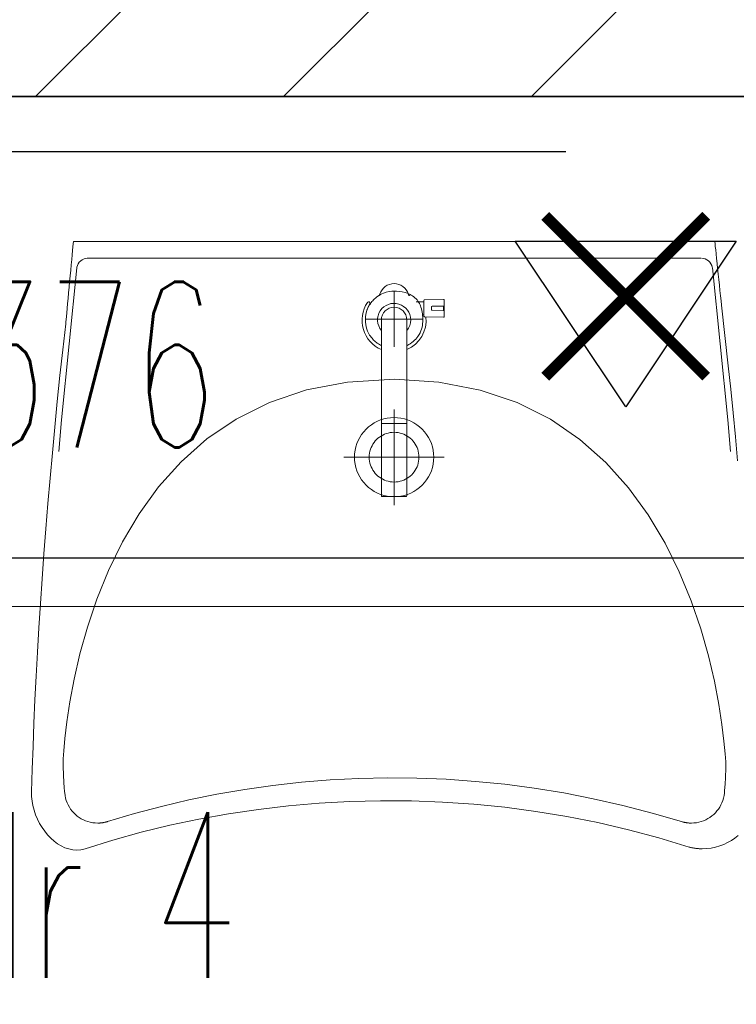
# Model space of a CAD drawing. Header units: millimetres. Extents: x 19887 to 192597, y -14203 to 39042.
# Tile 57 of 256: x 26198 to 26263, y -8586 to -8497. Entities that reach past the tile are written whole.
import ezdxf

# ---------------------------------------------------------------- set-up
doc = ezdxf.new("R2010")
doc.units = ezdxf.units.MM
doc.linetypes.add('ACAD_ISO03W100', pattern=[30, 12, -18])
doc.layers.get('Defpoints').update_dxf_attribs({"color": 4})
for name, color, linetype, lineweight in [('A_DBA_URZADZENIA SANITARNE', 5, 'Continuous', 25), ('Basen_rzut_poziom_1_obrys', 252, 'Continuous', 35), ('Tabela', 1, 'Continuous', 0), ('USUNIĘCIA', 10, 'Continuous', 0)]:
    doc.layers.add(name, color=color, linetype=linetype, lineweight=lineweight)
for name, color, linetype in [('Sufit podwieszany', 252, 'Continuous'), ('Wymiarowanie', 3, 'Continuous'), ('Wypełnienie', 252, 'Continuous')]:
    doc.layers.add(name, color=color, linetype=linetype)
doc.styles.add('ROMANS', font='romans.shx', dxfattribs={"width": 0.6})
doc.styles.get("Standard").update_dxf_attribs({"font": 'arial.ttf'})
doc.dimstyles.new('000001FB70622F18', dxfattribs={"dimtxt": 20, "dimasz": 5, "dimexe": 5, "dimexo": 1, "dimgap": 20, "dimtad": 1, "dimtoh": 1, "dimdec": 0, "dimtxsty": 'Standard', "dimblk": 'OBLIQUE', "dimcen": 0, "dimdle": 5, "dimclrd": 252, "dimclre": 252, "dimclrt": 252, "dimadec": 0, "dimazin": 0, "dimtfac": 1, "dimtdec": 0, "dimtmove": 0, "dimatfit": 3, "dimldrblk": 'OBLIQUE', "dimfxl": 150, "dimfxlon": 1, "dimlwd": 25, "dimlwe": 25, "dimarcsym": 1})

# ---------------------------------------------------------------- blocks, each defined once
blk = doc.blocks.new('_Oblique')
at = {"color": 0, "linetype": 'ByBlock', "lineweight": -2}
blk.add_line((-0.5, -0.5), (0.5, 0.5), dxfattribs=at)
blk = doc.blocks.new('*D610')
at = {"layer": 'Defpoints', "color": 0}
for p in [(3109.229, -2630.803), (3485.485, -2630.803), (3485.485, -2672.588)]:
    blk.add_point(p, dxfattribs=at)
at = {"layer": 'Wymiarowanie', "color": 252, "linetype": 'Continuous', "lineweight": 25}
for p, q in [((3109.229, -2631.803), (3109.229, -2677.588)), ((3485.485, -2631.803), (3485.485, -2677.588)), ((3104.229, -2672.588), (3490.485, -2672.588))]:
    blk.add_line(p, q, dxfattribs=at)
at = {"layer": 'Wymiarowanie', "color": 252, "linetype": 'ByBlock', "lineweight": 25, "xscale": 5, "yscale": 5, "zscale": 5, "rotation": 180}
blk.add_blockref('_Oblique', (3109.229, -2672.588), dxfattribs=at)
at = {"layer": 'Wymiarowanie', "color": 252, "linetype": 'ByBlock', "lineweight": 25, "xscale": 5, "yscale": 5, "zscale": 5}
blk.add_blockref('_Oblique', (3485.485, -2672.588), dxfattribs=at)
at = {"layer": 'Wymiarowanie', "color": 252, "insert": (3297.357, -2655.088), "char_height": 15, "attachment_point": 5, "style": 'ROMANS'}
blk.add_mtext('376', dxfattribs=at)
blk = doc.blocks.new('G$CF5E15B28')
at = {"layer": 'Wypełnienie'}
h = blk.add_hatch(dxfattribs=at)
h.set_pattern_fill('ANSI31', color=253, scale=5, angle=90)
h.set_pattern_definition([(45, (3252.028, -2175.285), (-11.22532, 11.22532), [])])
h.paths.add_polyline_path([(3330.215, -2225.695), (3342.264, -2238.539), (3359.132, -2222.484), (3385.091, -2193.984), (3242.556, -2062.554), (3128.451, -1959.067), (3087.448, -1920.603), (3059.181, -1953.545), (3178.57, -2057.625), (3113.379, -2126.708), (3251.495, -2269.272), (3166.227, -2351.47), (3045.284, -2468.125), (2986.408, -2407.542), (2978.845, -2414.892), (3041.355, -2479.213), (3080.959, -2439.459), (3080.959, -2882.326), (3100.337, -2882.326), (3100.337, -2844.23), (3108.51, -2844.23), (3109.229, -2630.803), (3485.485, -2630.803), (3485.485, -2607.951), (3469.366, -2607.951), (3469.366, -2616.754), (3372.284, -2616.754), (3372.284, -2514.017), (3378.095, -2514.017), (3378.095, -2499.246), (3355.925, -2499.246), (3357.534, -2558.009), (3359.281, -2616.773), (3132.981, -2617.538), (3132.981, -2598.004), (3108.582, -2598.539), (3108.582, -2437.654)])
at = {"layer": 'Basen_rzut_poziom_1_obrys', "color": 253, "elevation": 0}
blk.add_lwpolyline([(3359.132, -2222.484), (3342.264, -2238.539), (3330.215, -2225.695), (3108.582, -2437.654), (3108.582, -2598.539), (3132.981, -2598.004), (3132.981, -2617.538), (3359.143, -2616.773), (3355.925, -2499.246), (3378.095, -2499.246), (3378.095, -2514.017), (3372.284, -2514.017), (3372.284, -2616.754), (3469.366, -2616.754), (3469.366, -2607.951), (3485.485, -2607.951), (3485.485, -2630.803), (3109.229, -2630.803), (3108.521, -2844.257)], dxfattribs=at)
at = {"layer": 'Sufit podwieszany', "color": 253, "linetype": 'ACAD_ISO03W100', "ltscale": 5, "elevation": 0}
blk.add_lwpolyline([(3359.227, -2229.296), (3342.063, -2245.633), (3330.022, -2232.798), (3113.582, -2439.79), (3113.582, -2593.428), (3137.981, -2592.893), (3137.981, -2612.521), (3354.005, -2611.79), (3350.786, -2494.246), (3383.095, -2494.246), (3383.095, -2519.017), (3377.284, -2519.017), (3377.284, -2611.754), (3464.366, -2611.754), (3464.366, -2602.951), (3490.485, -2602.951), (3490.485, -2635.803), (3114.212, -2635.803), (3113.523, -2843.374)], dxfattribs=at)
at = {"layer": 'Tabela', "color": 253, "elevation": 0}
blk.add_lwpolyline([(3273.772, -2676.986), (3665.719, -2676.986), (3665.719, -2765.046), (3273.772, -2765.046)], close=True, dxfattribs=at)
at = {"layer": 'Tabela', "color": 253, "insert": (3283.392, -2695.627, 0), "char_height": 15, "width": 61580.81266, "attachment_point": 1, "style": 'ROMANS'}
blk.add_mtext('Nr 4', dxfattribs=at)
at = {"layer": 'Wymiarowanie', "color": 253}
dim = blk.add_linear_dim(base=(3485.485, -2672.588, 0), p1=(3109.229, -2630.803, 0), p2=(3485.485, -2630.803, 0), angle=0, dimstyle='000001FB70622F18', override={"dimtxt": 15, "dimgap": 10, "dimtxsty": 'ROMANS'}, dxfattribs=at)
dim.commit()
dim.dimension.update_dxf_attribs({"geometry": '*D610', "text_midpoint": (3297.357, -2655.088, 0)})

msp = doc.modelspace()

# ---------------------------------------------------------------- linework, layer by layer
at = {"layer": 'A_DBA_URZADZENIA SANITARNE', "color": 2, "lineweight": 9}
for p, q in [((26202.631, -8517.619, 0), (26202.595, -8518.006, 0)), ((26202.663, -8517.284, 0), (26202.631, -8517.619, 0)), ((26202.688, -8517.01, 0), (26202.663, -8517.284, 0)), ((26202.707, -8516.806, 0), (26202.688, -8517.01, 0)), ((26202.707, -8516.806, 0), (26260.785, -8516.806, 0)), ((26260.805, -8516.992, 0), (26260.785, -8516.806, 0)), ((26260.831, -8517.246, 0), (26260.805, -8516.992, 0)), ((26260.864, -8517.56, 0), (26260.831, -8517.246, 0)), ((26260.903, -8517.926, 0), (26260.864, -8517.56, 0)), ((26202.554, -8518.437, 0), (26202.511, -8518.903, 0)), ((26202.595, -8518.006, 0), (26202.554, -8518.437, 0)), ((26203.51, -8518.44, 0), (26203.367, -8518.54, 0)), ((26203.668, -8518.366, 0), (26203.51, -8518.44, 0)), ((26203.836, -8518.321, 0), (26203.668, -8518.366, 0)), ((26204.01, -8518.306, 0), (26203.836, -8518.321, 0)), ((26259.525, -8518.306, 0), (26203.967, -8518.306, 0)), ((26259.742, -8518.321, 0), (26259.568, -8518.306, 0)), ((26259.91, -8518.366, 0), (26259.742, -8518.321, 0)), ((26260.068, -8518.44, 0), (26259.91, -8518.366, 0)), ((26260.211, -8518.54, 0), (26260.068, -8518.44, 0)), ((26260.946, -8518.336, 0), (26260.903, -8517.926, 0)), ((26260.992, -8518.78, 0), (26260.946, -8518.336, 0)), ((26203.016, -8519.193, 0), (26201.621, -8532.94, 0)), ((26202.465, -8519.395, 0), (26202.417, -8519.905, 0)), ((26202.511, -8518.903, 0), (26202.465, -8519.395, 0)), ((26203.025, -8519.132, 0), (26203.016, -8519.192, 0)), ((26203.07, -8518.964, 0), (26203.025, -8519.132, 0)), ((26203.144, -8518.806, 0), (26203.07, -8518.964, 0)), ((26203.244, -8518.663, 0), (26203.144, -8518.806, 0)), ((26203.367, -8518.54, 0), (26203.244, -8518.663, 0)), ((26260.334, -8518.663, 0), (26260.211, -8518.54, 0)), ((26260.434, -8518.806, 0), (26260.334, -8518.663, 0)), ((26260.508, -8518.964, 0), (26260.434, -8518.806, 0)), ((26260.553, -8519.132, 0), (26260.508, -8518.964, 0)), ((26260.561, -8519.192, 0), (26260.553, -8519.132, 0)), ((26261.957, -8532.94, 0), (26260.561, -8519.185, 0)), ((26261.042, -8519.251, 0), (26260.992, -8518.78, 0)), ((26261.093, -8519.739, 0), (26261.042, -8519.251, 0)), ((26202.417, -8519.905, 0), (26202.368, -8520.424, 0)), ((26261.145, -8520.237, 0), (26261.093, -8519.739, 0)), ((26261.197, -8520.736, 0), (26261.145, -8520.237, 0)), ((26202.319, -8520.943, 0), (26202.272, -8521.454, 0)), ((26202.368, -8520.424, 0), (26202.319, -8520.943, 0)), ((26261.249, -8521.227, 0), (26261.197, -8520.736, 0)), ((26202.225, -8521.948, 0), (26202.181, -8522.416, 0)), ((26202.272, -8521.454, 0), (26202.225, -8521.948, 0)), ((26231.746, -8526.346, 0), (26231.746, -8521.285, 0)), ((26236.231, -8522.045, 0), (26234.496, -8522.075, 0)), ((26236.282, -8522.095, 0), (26236.282, -8522.695, 0)), ((26261.299, -8521.703, 0), (26261.249, -8521.227, 0)), ((26261.346, -8522.154, 0), (26261.299, -8521.703, 0)), ((26202.141, -8522.85, 0), (26202.104, -8523.241, 0)), ((26202.181, -8522.416, 0), (26202.141, -8522.85, 0)), ((26229.486, -8522.263, 0), (26229.436, -8522.263, 0)), ((26229.589, -8522.379, 0), (26229.486, -8522.263, 0)), ((26234.447, -8522.245, 0), (26233.756, -8522.245, 0)), ((26234.447, -8522.125, 0), (26234.447, -8523.565, 0)), ((26235.132, -8522.976, 0), (26235.132, -8522.713, 0)), ((26235.181, -8522.663, 0), (26236.232, -8522.645, 0)), ((26236.232, -8522.645, 0), (26236.233, -8522.645, 0)), ((26236.232, -8522.995, 0), (26236.232, -8522.695, 0)), ((26236.282, -8522.695, 0), (26236.282, -8522.995, 0)), ((26261.39, -8522.573, 0), (26261.346, -8522.154, 0)), ((26262.003, -8528.063, 0), (26261.39, -8522.573, 0)), ((26202.046, -8523.86, 0), (26202.026, -8524.07, 0)), ((26202.072, -8523.581, 0), (26202.046, -8523.86, 0)), ((26202.104, -8523.241, 0), (26202.072, -8523.581, 0)), ((26234.363, -8523.815, 0), (26229.13, -8523.815, 0)), ((26234.307, -8523.445, 0), (26234.447, -8523.445, 0)), ((26234.496, -8523.614, 0), (26236.231, -8523.645, 0)), ((26236.232, -8523.045, 0), (26235.181, -8523.026, 0)), ((26236.233, -8523.045, 0), (26236.232, -8523.045, 0)), ((26236.282, -8522.995, 0), (26236.282, -8523.595, 0)), ((26202.01, -8524.248, 0), (26201.746, -8526.594, 0)), ((26202.014, -8524.202, 0), (26202.01, -8524.248, 0)), ((26202.026, -8524.07, 0), (26202.014, -8524.202, 0)), ((26230.596, -8523.895, 0), (26230.596, -8528.095, 0)), ((26232.896, -8528.095, 0), (26232.896, -8523.895, 0)), ((26201.746, -8526.594, 0), (26201.493, -8528.936, 0)), ((26230.596, -8528.095, 0), (26230.596, -8533.237, 0)), ((26232.896, -8533.237, 0), (26232.896, -8528.095, 0)), ((26262.228, -8530.176, 0), (26262.003, -8528.063, 0)), ((26201.493, -8528.936, 0), (26201.251, -8531.272, 0)), ((26223.807, -8530.237, 0), (26227.539, -8529.519, 0)), ((26227.539, -8529.519, 0), (26231.784, -8529.268, 0)), ((26235.803, -8529.521, 0), (26231.784, -8529.268, 0)), ((26239.54, -8530.245, 0), (26235.803, -8529.521, 0)), ((26220.453, -8531.372, 0), (26223.807, -8530.237, 0)), ((26242.902, -8531.388, 0), (26239.54, -8530.245, 0)), ((26262.444, -8532.316, 0), (26262.228, -8530.176, 0)), ((26201.251, -8531.272, 0), (26201.02, -8533.601, 0)), ((26217.458, -8532.869, 0), (26220.453, -8531.372, 0)), ((26245.906, -8532.897, 0), (26242.902, -8531.388, 0)), ((26231.124, -8532.791, 0), (26230.818, -8532.859, 0)), ((26231.434, -8532.75, 0), (26231.124, -8532.791, 0)), ((26231.746, -8532.736, 0), (26231.434, -8532.75, 0)), ((26231.746, -8532.015, 0), (26231.746, -8540.664, 0)), ((26232.059, -8532.75, 0), (26231.746, -8532.736, 0)), ((26232.369, -8532.791, 0), (26232.059, -8532.75, 0)), ((26232.675, -8532.859, 0), (26232.369, -8532.791, 0)), ((26262.653, -8534.482, 0), (26262.444, -8532.316, 0)), ((26201.02, -8533.601, 0), (26200.8, -8535.921, 0)), ((26201.621, -8532.94, 0), (26201.383, -8535.812, 0)), ((26214.801, -8534.679, 0), (26217.458, -8532.869, 0)), ((26229.441, -8533.576, 0), (26229.21, -8533.787, 0)), ((26229.689, -8533.385, 0), (26229.441, -8533.576, 0)), ((26229.953, -8533.217, 0), (26229.689, -8533.385, 0)), ((26230.231, -8533.073, 0), (26229.953, -8533.217, 0)), ((26230.52, -8532.953, 0), (26230.231, -8533.073, 0)), ((26230.818, -8532.859, 0), (26230.52, -8532.953, 0)), ((26232.896, -8533.287, 0), (26230.596, -8533.287, 0)), ((26230.596, -8533.287, 0), (26230.596, -8539.837, 0)), ((26232.973, -8532.953, 0), (26232.675, -8532.859, 0)), ((26232.896, -8539.837, 0), (26232.896, -8533.287, 0)), ((26233.262, -8533.073, 0), (26232.973, -8532.953, 0)), ((26233.54, -8533.217, 0), (26233.262, -8533.073, 0)), ((26233.804, -8533.385, 0), (26233.54, -8533.217, 0)), ((26234.052, -8533.576, 0), (26233.804, -8533.385, 0)), ((26234.283, -8533.787, 0), (26234.052, -8533.576, 0)), ((26248.575, -8534.72, 0), (26245.906, -8532.897, 0)), ((26262.195, -8535.803, 0), (26261.957, -8532.94, 0)), ((26228.64, -8534.53, 0), (26228.496, -8534.808, 0)), ((26228.808, -8534.266, 0), (26228.64, -8534.53, 0)), ((26228.999, -8534.018, 0), (26228.808, -8534.266, 0)), ((26229.21, -8533.787, 0), (26228.999, -8534.018, 0)), ((26230.416, -8534.506, 0), (26230.281, -8534.613, 0)), ((26230.56, -8534.409, 0), (26230.416, -8534.506, 0)), ((26230.711, -8534.323, 0), (26230.56, -8534.409, 0)), ((26230.87, -8534.248, 0), (26230.711, -8534.323, 0)), ((26231.035, -8534.186, 0), (26230.87, -8534.248, 0)), ((26231.205, -8534.137, 0), (26231.035, -8534.186, 0)), ((26231.381, -8534.101, 0), (26231.205, -8534.137, 0)), ((26231.562, -8534.079, 0), (26231.381, -8534.101, 0)), ((26231.746, -8534.071, 0), (26231.562, -8534.079, 0)), ((26231.931, -8534.079, 0), (26231.746, -8534.071, 0)), ((26232.112, -8534.101, 0), (26231.931, -8534.079, 0)), ((26232.288, -8534.137, 0), (26232.112, -8534.101, 0)), ((26232.458, -8534.186, 0), (26232.288, -8534.137, 0)), ((26232.623, -8534.248, 0), (26232.458, -8534.186, 0)), ((26232.781, -8534.323, 0), (26232.623, -8534.248, 0)), ((26232.933, -8534.409, 0), (26232.781, -8534.323, 0)), ((26233.076, -8534.506, 0), (26232.933, -8534.409, 0)), ((26233.212, -8534.613, 0), (26233.076, -8534.506, 0)), ((26234.494, -8534.018, 0), (26234.283, -8533.787, 0)), ((26234.685, -8534.266, 0), (26234.494, -8534.018, 0)), ((26234.853, -8534.53, 0), (26234.685, -8534.266, 0)), ((26234.997, -8534.808, 0), (26234.853, -8534.53, 0)), ((26262.854, -8536.671, 0), (26262.653, -8534.482, 0)), ((26212.462, -8536.748, 0), (26214.801, -8534.679, 0)), ((26228.282, -8535.395, 0), (26228.214, -8535.701, 0)), ((26228.376, -8535.097, 0), (26228.282, -8535.395, 0)), ((26228.496, -8534.808, 0), (26228.376, -8535.097, 0)), ((26229.671, -8535.447, 0), (26229.609, -8535.612, 0)), ((26229.746, -8535.288, 0), (26229.671, -8535.447, 0)), ((26229.832, -8535.137, 0), (26229.746, -8535.288, 0)), ((26229.929, -8534.993, 0), (26229.832, -8535.137, 0)), ((26230.036, -8534.858, 0), (26229.929, -8534.993, 0)), ((26230.154, -8534.731, 0), (26230.036, -8534.858, 0)), ((26230.281, -8534.613, 0), (26230.154, -8534.731, 0)), ((26233.339, -8534.731, 0), (26233.212, -8534.613, 0)), ((26233.456, -8534.858, 0), (26233.339, -8534.731, 0)), ((26233.564, -8534.993, 0), (26233.456, -8534.858, 0)), ((26233.661, -8535.137, 0), (26233.564, -8534.993, 0)), ((26233.747, -8535.288, 0), (26233.661, -8535.137, 0)), ((26233.821, -8535.447, 0), (26233.747, -8535.288, 0)), ((26233.883, -8535.612, 0), (26233.821, -8535.447, 0)), ((26235.117, -8535.097, 0), (26234.997, -8534.808, 0)), ((26235.211, -8535.395, 0), (26235.117, -8535.097, 0)), ((26235.279, -8535.701, 0), (26235.211, -8535.395, 0)), ((26250.928, -8536.805, 0), (26248.575, -8534.72, 0)), ((26200.8, -8535.921, 0), (26200.592, -8538.23, 0)), ((26236.286, -8536.339, 0), (26227.207, -8536.339, 0)), ((26228.173, -8536.011, 0), (26228.159, -8536.323, 0)), ((26228.159, -8536.323, 0), (26228.173, -8536.636, 0)), ((26228.214, -8535.701, 0), (26228.173, -8536.011, 0)), ((26229.502, -8536.139, 0), (26229.494, -8536.323, 0)), ((26229.494, -8536.323, 0), (26229.502, -8536.508, 0)), ((26229.524, -8535.958, 0), (26229.502, -8536.139, 0)), ((26229.56, -8535.782, 0), (26229.524, -8535.958, 0)), ((26229.609, -8535.612, 0), (26229.56, -8535.782, 0)), ((26233.933, -8535.782, 0), (26233.883, -8535.612, 0)), ((26233.969, -8535.958, 0), (26233.933, -8535.782, 0)), ((26233.991, -8536.139, 0), (26233.969, -8535.958, 0)), ((26233.998, -8536.323, 0), (26233.991, -8536.139, 0)), ((26233.991, -8536.508, 0), (26233.998, -8536.323, 0)), ((26235.32, -8536.011, 0), (26235.279, -8535.701, 0)), ((26235.333, -8536.323, 0), (26235.32, -8536.011, 0)), ((26235.32, -8536.636, 0), (26235.333, -8536.323, 0)), ((26235.333, -8536.323, 0), (26235.338, -8536.323, 0)), ((26235.333, -8536.323, 0), (26235.338, -8536.323, 0)), ((26210.421, -8539.025, 0), (26212.462, -8536.748, 0)), ((26228.173, -8536.636, 0), (26228.214, -8536.946, 0)), ((26228.214, -8536.946, 0), (26228.282, -8537.252, 0)), ((26228.282, -8537.252, 0), (26228.376, -8537.55, 0)), ((26229.502, -8536.508, 0), (26229.524, -8536.689, 0)), ((26229.524, -8536.689, 0), (26229.56, -8536.864, 0)), ((26229.56, -8536.864, 0), (26229.609, -8537.035, 0)), ((26229.609, -8537.035, 0), (26229.671, -8537.2, 0)), ((26229.671, -8537.2, 0), (26229.746, -8537.358, 0)), ((26233.747, -8537.358, 0), (26233.821, -8537.2, 0)), ((26233.821, -8537.2, 0), (26233.883, -8537.035, 0)), ((26233.883, -8537.035, 0), (26233.933, -8536.864, 0)), ((26233.933, -8536.864, 0), (26233.969, -8536.689, 0)), ((26233.969, -8536.689, 0), (26233.991, -8536.508, 0)), ((26235.117, -8537.55, 0), (26235.211, -8537.252, 0)), ((26235.211, -8537.252, 0), (26235.279, -8536.946, 0)), ((26235.279, -8536.946, 0), (26235.32, -8536.636, 0)), ((26252.983, -8539.099, 0), (26250.928, -8536.805, 0)), ((26228.376, -8537.55, 0), (26228.496, -8537.839, 0)), ((26228.496, -8537.839, 0), (26228.64, -8538.117, 0)), ((26228.64, -8538.117, 0), (26228.808, -8538.381, 0)), ((26229.746, -8537.358, 0), (26229.832, -8537.51, 0)), ((26229.832, -8537.51, 0), (26229.929, -8537.653, 0)), ((26229.929, -8537.653, 0), (26230.036, -8537.789, 0)), ((26230.036, -8537.789, 0), (26230.154, -8537.916, 0)), ((26230.154, -8537.916, 0), (26230.281, -8538.033, 0)), ((26230.281, -8538.033, 0), (26230.416, -8538.141, 0)), ((26230.416, -8538.141, 0), (26230.56, -8538.238, 0)), ((26232.933, -8538.238, 0), (26233.076, -8538.141, 0)), ((26233.076, -8538.141, 0), (26233.212, -8538.033, 0)), ((26233.212, -8538.033, 0), (26233.339, -8537.916, 0)), ((26233.339, -8537.916, 0), (26233.456, -8537.789, 0)), ((26233.456, -8537.789, 0), (26233.564, -8537.653, 0)), ((26233.564, -8537.653, 0), (26233.661, -8537.51, 0)), ((26233.661, -8537.51, 0), (26233.747, -8537.358, 0)), ((26234.685, -8538.381, 0), (26234.853, -8538.117, 0)), ((26234.853, -8538.117, 0), (26234.997, -8537.839, 0)), ((26234.997, -8537.839, 0), (26235.117, -8537.55, 0)), ((26200.592, -8538.23, 0), (26200.394, -8540.528, 0)), ((26208.658, -8541.458, 0), (26210.421, -8539.025, 0)), ((26228.808, -8538.381, 0), (26228.999, -8538.629, 0)), ((26228.999, -8538.629, 0), (26229.21, -8538.86, 0)), ((26229.21, -8538.86, 0), (26229.441, -8539.071, 0)), ((26230.56, -8538.238, 0), (26230.711, -8538.324, 0)), ((26230.711, -8538.324, 0), (26230.87, -8538.398, 0)), ((26230.87, -8538.398, 0), (26231.035, -8538.46, 0)), ((26231.035, -8538.46, 0), (26231.205, -8538.51, 0)), ((26231.205, -8538.51, 0), (26231.381, -8538.546, 0)), ((26231.381, -8538.546, 0), (26231.562, -8538.568, 0)), ((26231.562, -8538.568, 0), (26231.746, -8538.575, 0)), ((26231.746, -8538.575, 0), (26231.931, -8538.568, 0)), ((26231.931, -8538.568, 0), (26232.112, -8538.546, 0)), ((26232.112, -8538.546, 0), (26232.288, -8538.51, 0)), ((26232.288, -8538.51, 0), (26232.458, -8538.46, 0)), ((26232.458, -8538.46, 0), (26232.623, -8538.398, 0)), ((26232.623, -8538.398, 0), (26232.781, -8538.324, 0)), ((26232.781, -8538.324, 0), (26232.933, -8538.238, 0)), ((26234.052, -8539.071, 0), (26234.283, -8538.86, 0)), ((26234.283, -8538.86, 0), (26234.494, -8538.629, 0)), ((26234.494, -8538.629, 0), (26234.685, -8538.381, 0)), ((26229.441, -8539.071, 0), (26229.689, -8539.262, 0)), ((26229.689, -8539.262, 0), (26229.953, -8539.43, 0)), ((26229.953, -8539.43, 0), (26230.231, -8539.574, 0)), ((26230.231, -8539.574, 0), (26230.52, -8539.694, 0)), ((26230.52, -8539.694, 0), (26230.818, -8539.788, 0)), ((26230.818, -8539.788, 0), (26231.124, -8539.856, 0)), ((26231.124, -8539.856, 0), (26231.434, -8539.897, 0)), ((26231.434, -8539.897, 0), (26231.746, -8539.91, 0)), ((26231.746, -8539.91, 0), (26232.059, -8539.897, 0)), ((26232.059, -8539.897, 0), (26232.369, -8539.856, 0)), ((26232.369, -8539.856, 0), (26232.675, -8539.788, 0)), ((26232.675, -8539.788, 0), (26232.973, -8539.694, 0)), ((26232.973, -8539.694, 0), (26233.262, -8539.574, 0)), ((26233.262, -8539.574, 0), (26233.54, -8539.43, 0)), ((26233.54, -8539.43, 0), (26233.804, -8539.262, 0)), ((26233.804, -8539.262, 0), (26234.052, -8539.071, 0)), ((26254.763, -8541.55, 0), (26252.983, -8539.099, 0)), ((26200.394, -8540.528, 0), (26200.209, -8542.813, 0)), ((26207.152, -8543.995, 0), (26208.658, -8541.458, 0)), ((26256.285, -8544.106, 0), (26254.763, -8541.55, 0)), ((26200.209, -8542.813, 0), (26200.034, -8545.082, 0)), ((26205.883, -8546.584, 0), (26207.152, -8543.995, 0)), ((26257.571, -8546.714, 0), (26256.285, -8544.106, 0)), ((26200.034, -8545.082, 0), (26199.871, -8547.336, 0)), ((26204.831, -8549.172, 0), (26205.883, -8546.584, 0)), ((26258.64, -8549.322, 0), (26257.571, -8546.714, 0)), ((26199.871, -8547.336, 0), (26199.719, -8549.571, 0)), ((26199.719, -8549.571, 0), (26199.579, -8551.787, 0)), ((26203.976, -8551.709, 0), (26204.831, -8549.172, 0)), ((26259.512, -8551.878, 0), (26258.64, -8549.322, 0)), ((26199.579, -8551.787, 0), (26199.45, -8553.982, 0)), ((26203.297, -8554.142, 0), (26203.976, -8551.709, 0)), ((26260.207, -8554.329, 0), (26259.512, -8551.878, 0)), ((26199.45, -8553.982, 0), (26199.333, -8556.154, 0)), ((26202.774, -8556.419, 0), (26203.297, -8554.142, 0)), ((26260.745, -8556.624, 0), (26260.207, -8554.329, 0)), ((26199.333, -8556.154, 0), (26199.227, -8558.303, 0)), ((26202.388, -8558.488, 0), (26202.774, -8556.419, 0)), ((26261.146, -8558.708, 0), (26260.745, -8556.624, 0)), ((26199.227, -8558.303, 0), (26199.133, -8560.426, 0)), ((26202.116, -8560.298, 0), (26202.388, -8558.488, 0)), ((26261.429, -8560.531, 0), (26261.146, -8558.708, 0)), ((26199.133, -8560.426, 0), (26199.051, -8562.522, 0)), ((26201.941, -8561.795, 0), (26202.116, -8560.298, 0)), ((26261.614, -8562.041, 0), (26261.429, -8560.531, 0)), ((26201.84, -8562.93, 0), (26201.941, -8561.795, 0)), ((26261.722, -8563.183, 0), (26261.614, -8562.041, 0)), ((26199.051, -8562.522, 0), (26198.981, -8564.59, 0)), ((26201.795, -8563.648, 0), (26201.84, -8562.93, 0)), ((26201.784, -8563.899, 0), (26201.795, -8563.648, 0)), ((26201.784, -8563.899, 0), (26201.785, -8564.049, 0)), ((26261.772, -8563.907, 0), (26261.722, -8563.183, 0)), ((26261.784, -8564.16, 0), (26261.772, -8563.907, 0)), ((26261.785, -8564.029, 0), (26261.784, -8563.899, 0)), ((26198.981, -8564.59, 0), (26198.922, -8566.627, 0)), ((26201.785, -8564.049, 0), (26201.786, -8564.199, 0)), ((26201.786, -8564.199, 0), (26201.788, -8564.349, 0)), ((26201.788, -8564.349, 0), (26201.79, -8564.498, 0)), ((26201.79, -8564.498, 0), (26201.793, -8564.646, 0)), ((26201.793, -8564.646, 0), (26201.797, -8564.794, 0)), ((26201.797, -8564.794, 0), (26201.802, -8564.941, 0)), ((26261.766, -8564.984, 0), (26261.771, -8564.843, 0)), ((26261.771, -8564.843, 0), (26261.775, -8564.703, 0)), ((26261.775, -8564.703, 0), (26261.779, -8564.565, 0)), ((26261.779, -8564.565, 0), (26261.781, -8564.429, 0)), ((26261.781, -8564.429, 0), (26261.783, -8564.294, 0)), ((26261.783, -8564.294, 0), (26261.784, -8564.16, 0)), ((26261.784, -8564.16, 0), (26261.785, -8564.029, 0)), ((26201.802, -8564.941, 0), (26201.807, -8565.088, 0)), ((26201.807, -8565.088, 0), (26201.813, -8565.233, 0)), ((26201.813, -8565.233, 0), (26201.82, -8565.377, 0)), ((26201.82, -8565.377, 0), (26201.827, -8565.521, 0)), ((26201.827, -8565.521, 0), (26201.835, -8565.663, 0)), ((26201.835, -8565.663, 0), (26201.843, -8565.803, 0)), ((26220.778, -8566.05, 0), (26223.355, -8565.764, 0)), ((26223.355, -8565.764, 0), (26225.948, -8565.553, 0)), ((26225.948, -8565.553, 0), (26228.558, -8565.421, 0)), ((26228.558, -8565.421, 0), (26231.181, -8565.366, 0)), ((26231.181, -8565.366, 0), (26233.817, -8565.391, 0)), ((26233.817, -8565.391, 0), (26236.462, -8565.495, 0)), ((26236.462, -8565.495, 0), (26239.116, -8565.681, 0)), ((26239.116, -8565.681, 0), (26241.777, -8565.949, 0)), ((26261.721, -8565.852, 0), (26261.731, -8565.705, 0)), ((26261.731, -8565.705, 0), (26261.739, -8565.559, 0)), ((26261.739, -8565.559, 0), (26261.747, -8565.413, 0)), ((26261.747, -8565.413, 0), (26261.754, -8565.269, 0)), ((26261.754, -8565.269, 0), (26261.761, -8565.126, 0)), ((26261.761, -8565.126, 0), (26261.766, -8564.984, 0)), ((26198.922, -8566.627, 0), (26198.928, -8567.044, 0)), ((26201.843, -8565.803, 0), (26201.852, -8565.943, 0)), ((26201.852, -8565.943, 0), (26201.862, -8566.081, 0)), ((26201.862, -8566.081, 0), (26201.873, -8566.217, 0)), ((26201.873, -8566.217, 0), (26201.883, -8566.351, 0)), ((26201.883, -8566.351, 0), (26201.895, -8566.484, 0)), ((26201.895, -8566.484, 0), (26201.907, -8566.615, 0)), ((26201.907, -8566.615, 0), (26201.92, -8566.744, 0)), ((26215.686, -8566.849, 0), (26218.222, -8566.412, 0)), ((26218.222, -8566.412, 0), (26220.778, -8566.05, 0)), ((26241.777, -8565.949, 0), (26244.442, -8566.299, 0)), ((26244.442, -8566.299, 0), (26247.111, -8566.734, 0)), ((26261.649, -8566.744, 0), (26261.663, -8566.595, 0)), ((26261.663, -8566.595, 0), (26261.676, -8566.445, 0)), ((26261.676, -8566.445, 0), (26261.689, -8566.296, 0)), ((26261.689, -8566.296, 0), (26261.7, -8566.148, 0)), ((26261.7, -8566.148, 0), (26261.711, -8565.999, 0)), ((26261.711, -8565.999, 0), (26261.721, -8565.852, 0)), ((26198.928, -8567.044, 0), (26198.969, -8567.463, 0)), ((26198.969, -8567.463, 0), (26199.044, -8567.882, 0)), ((26201.92, -8566.744, 0), (26201.95, -8566.973, 0)), ((26201.95, -8566.973, 0), (26201.998, -8567.197, 0)), ((26201.998, -8567.197, 0), (26202.061, -8567.413, 0)), ((26202.061, -8567.413, 0), (26202.139, -8567.621, 0)), ((26210.686, -8567.944, 0), (26213.173, -8567.36, 0)), ((26213.173, -8567.36, 0), (26215.686, -8566.849, 0)), ((26224.949, -8567.664, 0), (26227.727, -8567.51, 0)), ((26227.727, -8567.51, 0), (26230.521, -8567.44, 0)), ((26230.521, -8567.44, 0), (26233.326, -8567.456, 0)), ((26233.326, -8567.456, 0), (26236.14, -8567.558, 0)), ((26236.14, -8567.558, 0), (26238.957, -8567.748, 0)), ((26247.111, -8566.734, 0), (26249.78, -8567.252, 0)), ((26249.78, -8567.252, 0), (26252.449, -8567.857, 0)), ((26261.43, -8567.614, 0), (26261.508, -8567.406, 0)), ((26261.508, -8567.406, 0), (26261.571, -8567.192, 0)), ((26261.571, -8567.192, 0), (26261.618, -8566.971, 0)), ((26261.618, -8566.971, 0), (26261.649, -8566.744, 0)), ((26199.044, -8567.882, 0), (26199.152, -8568.297, 0)), ((26199.152, -8568.297, 0), (26199.29, -8568.705, 0)), ((26202.139, -8567.621, 0), (26202.232, -8567.821, 0)), ((26202.232, -8567.821, 0), (26202.339, -8568.013, 0)), ((26202.339, -8568.013, 0), (26202.459, -8568.196, 0)), ((26202.459, -8568.196, 0), (26202.592, -8568.368, 0)), ((26202.592, -8568.368, 0), (26202.736, -8568.53, 0)), ((26208.225, -8568.599, 0), (26210.686, -8567.944, 0)), ((26216.751, -8568.62, 0), (26219.457, -8568.22, 0)), ((26219.457, -8568.22, 0), (26222.191, -8567.901, 0)), ((26222.191, -8567.901, 0), (26224.949, -8567.664, 0)), ((26238.957, -8567.748, 0), (26241.775, -8568.028, 0)), ((26241.775, -8568.028, 0), (26244.588, -8568.397, 0)), ((26244.588, -8568.397, 0), (26247.393, -8568.858, 0)), ((26252.449, -8567.857, 0), (26255.115, -8568.548, 0)), ((26260.838, -8568.524, 0), (26260.982, -8568.361, 0)), ((26260.982, -8568.361, 0), (26261.113, -8568.188, 0)), ((26261.113, -8568.188, 0), (26261.232, -8568.005, 0)), ((26261.232, -8568.005, 0), (26261.338, -8567.814, 0)), ((26261.338, -8567.814, 0), (26261.43, -8567.614, 0)), ((26199.29, -8568.705, 0), (26199.456, -8569.103, 0)), ((26199.456, -8569.103, 0), (26199.649, -8569.488, 0)), ((26202.736, -8568.53, 0), (26202.892, -8568.681, 0)), ((26202.892, -8568.681, 0), (26203.058, -8568.821, 0)), ((26203.058, -8568.821, 0), (26203.233, -8568.948, 0)), ((26203.233, -8568.948, 0), (26203.418, -8569.063, 0)), ((26203.418, -8569.063, 0), (26203.611, -8569.164, 0)), ((26203.611, -8569.164, 0), (26203.812, -8569.251, 0)), ((26203.812, -8569.251, 0), (26204.019, -8569.324, 0)), ((26204.019, -8569.324, 0), (26204.233, -8569.382, 0)), ((26205.67, -8569.361, 0), (26205.712, -8569.35, 0)), ((26205.712, -8569.35, 0), (26205.752, -8569.338, 0)), ((26205.752, -8569.338, 0), (26205.792, -8569.326, 0)), ((26205.792, -8569.326, 0), (26208.225, -8568.599, 0)), ((26211.439, -8569.656, 0), (26214.077, -8569.098, 0)), ((26214.077, -8569.098, 0), (26216.751, -8568.62, 0)), ((26247.393, -8568.858, 0), (26250.186, -8569.411, 0)), ((26255.115, -8568.548, 0), (26257.777, -8569.326, 0)), ((26257.777, -8569.326, 0), (26257.822, -8569.339, 0)), ((26257.822, -8569.339, 0), (26257.867, -8569.352, 0)), ((26257.867, -8569.352, 0), (26257.913, -8569.364, 0)), ((26259.342, -8569.382, 0), (26259.557, -8569.324, 0)), ((26259.557, -8569.324, 0), (26259.765, -8569.25, 0)), ((26259.765, -8569.25, 0), (26259.966, -8569.162, 0)), ((26259.966, -8569.162, 0), (26260.159, -8569.06, 0)), ((26260.159, -8569.06, 0), (26260.343, -8568.944, 0)), ((26260.343, -8568.944, 0), (26260.518, -8568.816, 0)), ((26260.518, -8568.816, 0), (26260.684, -8568.676, 0)), ((26260.684, -8568.676, 0), (26260.838, -8568.524, 0)), ((26199.649, -8569.488, 0), (26199.867, -8569.856, 0)), ((26199.867, -8569.856, 0), (26200.108, -8570.203, 0)), ((26200.108, -8570.203, 0), (26200.37, -8570.528, 0)), ((26204.233, -8569.382, 0), (26204.453, -8569.424, 0)), ((26204.453, -8569.424, 0), (26204.677, -8569.45, 0)), ((26204.677, -8569.45, 0), (26204.906, -8569.46, 0)), ((26204.906, -8569.46, 0), (26204.953, -8569.459, 0)), ((26204.953, -8569.459, 0), (26205.001, -8569.458, 0)), ((26205.001, -8569.458, 0), (26205.048, -8569.456, 0)), ((26205.048, -8569.456, 0), (26205.094, -8569.454, 0)), ((26205.094, -8569.454, 0), (26205.141, -8569.451, 0)), ((26205.141, -8569.451, 0), (26205.187, -8569.447, 0)), ((26205.187, -8569.447, 0), (26205.233, -8569.442, 0)), ((26205.233, -8569.442, 0), (26205.278, -8569.437, 0)), ((26205.278, -8569.437, 0), (26205.324, -8569.431, 0)), ((26205.324, -8569.431, 0), (26205.368, -8569.424, 0)), ((26205.368, -8569.424, 0), (26205.413, -8569.417, 0)), ((26205.413, -8569.417, 0), (26205.457, -8569.41, 0)), ((26205.457, -8569.41, 0), (26205.501, -8569.401, 0)), ((26205.501, -8569.401, 0), (26205.544, -8569.392, 0)), ((26205.544, -8569.392, 0), (26205.586, -8569.382, 0)), ((26205.586, -8569.382, 0), (26205.629, -8569.372, 0)), ((26205.629, -8569.372, 0), (26205.67, -8569.361, 0)), ((26208.842, -8570.29, 0), (26211.439, -8569.656, 0)), ((26250.186, -8569.411, 0), (26252.963, -8570.058, 0)), ((26252.963, -8570.058, 0), (26255.72, -8570.8, 0)), ((26257.913, -8569.364, 0), (26257.958, -8569.376, 0)), ((26257.958, -8569.376, 0), (26258.003, -8569.386, 0)), ((26258.003, -8569.386, 0), (26258.049, -8569.396, 0)), ((26258.049, -8569.396, 0), (26258.094, -8569.406, 0)), ((26258.094, -8569.406, 0), (26258.139, -8569.414, 0)), ((26258.139, -8569.414, 0), (26258.184, -8569.422, 0)), ((26258.184, -8569.422, 0), (26258.229, -8569.429, 0)), ((26258.229, -8569.429, 0), (26258.273, -8569.435, 0)), ((26258.273, -8569.435, 0), (26258.318, -8569.441, 0)), ((26258.318, -8569.441, 0), (26258.362, -8569.445, 0)), ((26258.362, -8569.445, 0), (26258.406, -8569.45, 0)), ((26258.406, -8569.45, 0), (26258.449, -8569.453, 0)), ((26258.449, -8569.453, 0), (26258.493, -8569.456, 0)), ((26258.493, -8569.456, 0), (26258.536, -8569.458, 0)), ((26258.536, -8569.458, 0), (26258.579, -8569.459, 0)), ((26258.579, -8569.459, 0), (26258.621, -8569.46, 0)), ((26258.621, -8569.46, 0), (26258.663, -8569.46, 0)), ((26258.663, -8569.46, 0), (26258.894, -8569.451, 0)), ((26258.894, -8569.451, 0), (26259.121, -8569.425, 0)), ((26259.121, -8569.425, 0), (26259.342, -8569.382, 0)), ((26200.37, -8570.528, 0), (26200.652, -8570.826, 0)), ((26200.652, -8570.826, 0), (26200.951, -8571.094, 0)), ((26200.951, -8571.094, 0), (26201.267, -8571.33, 0)), ((26203.782, -8571.784, 0), (26206.288, -8571, 0)), ((26206.288, -8571, 0), (26208.842, -8570.29, 0)), ((26255.72, -8570.8, 0), (26258.452, -8571.639, 0)), ((26261.947, -8571.226, 0), (26262.283, -8571.035, 0)), ((26262.283, -8571.035, 0), (26262.602, -8570.819, 0)), ((26262.602, -8570.819, 0), (26262.903, -8570.58, 0)), ((26201.267, -8571.33, 0), (26201.596, -8571.529, 0)), ((26201.596, -8571.529, 0), (26201.937, -8571.689, 0)), ((26201.937, -8571.689, 0), (26202.289, -8571.806, 0)), ((26202.289, -8571.806, 0), (26202.649, -8571.877, 0)), ((26202.649, -8571.877, 0), (26203.016, -8571.899, 0)), ((26203.016, -8571.899, 0), (26203.388, -8571.868, 0)), ((26203.388, -8571.868, 0), (26203.763, -8571.782, 0)), ((26258.452, -8571.639, 0), (26258.514, -8571.654, 0)), ((26258.514, -8571.654, 0), (26258.576, -8571.668, 0)), ((26258.576, -8571.668, 0), (26258.638, -8571.681, 0)), ((26258.638, -8571.681, 0), (26258.7, -8571.693, 0)), ((26258.7, -8571.693, 0), (26258.761, -8571.705, 0)), ((26258.761, -8571.705, 0), (26258.823, -8571.716, 0)), ((26258.823, -8571.716, 0), (26258.884, -8571.726, 0)), ((26258.884, -8571.726, 0), (26258.945, -8571.735, 0)), ((26258.945, -8571.735, 0), (26259.006, -8571.743, 0)), ((26259.006, -8571.743, 0), (26259.066, -8571.751, 0)), ((26259.066, -8571.751, 0), (26259.126, -8571.758, 0)), ((26259.126, -8571.758, 0), (26259.186, -8571.764, 0)), ((26259.186, -8571.764, 0), (26259.246, -8571.769, 0)), ((26259.246, -8571.769, 0), (26259.305, -8571.774, 0)), ((26259.305, -8571.774, 0), (26259.364, -8571.777, 0)), ((26259.364, -8571.777, 0), (26259.422, -8571.78, 0)), ((26259.422, -8571.78, 0), (26259.479, -8571.782, 0)), ((26259.479, -8571.782, 0), (26259.537, -8571.784, 0)), ((26259.537, -8571.784, 0), (26259.593, -8571.784, 0)), ((26259.593, -8571.784, 0), (26259.649, -8571.784, 0)), ((26259.649, -8571.784, 0), (26260.059, -8571.768, 0)), ((26260.059, -8571.768, 0), (26260.46, -8571.719, 0)), ((26260.46, -8571.719, 0), (26260.851, -8571.639, 0)), ((26260.851, -8571.639, 0), (26261.229, -8571.529, 0)), ((26261.229, -8571.529, 0), (26261.595, -8571.391, 0)), ((26261.595, -8571.391, 0), (26261.947, -8571.226, 0))]:
    msp.add_line(p, q, dxfattribs=at)
at = {"layer": 'A_DBA_URZADZENIA SANITARNE', "color": 4, "elevation": 0}
msp.add_lwpolyline([(26262.722, -8516.756), (26252.722, -8531.756), (26242.722, -8516.756), (26262.722, -8516.756)], dxfattribs=at)
at = {"layer": 'A_DBA_URZADZENIA SANITARNE', "color": 2, "lineweight": 9}
for centre, radius, start, end in [((26231.746, -8521.957, 0), 1.348, 17.31837, 162.67957), ((26231.746, -8521.958, 0), 1.35, 161.12878, 162.66364), ((26231.746, -8521.958, 0), 1.35, 17.33653, 19.11253), ((26234.497, -8522.125, 0), 0.05, 91, 180), ((26236.232, -8522.095, 0), 0.05, 0, 91), ((26231.746, -8523.925, 0), 2.9, 146.36681, 246.63721), ((26231.746, -8523.785, 0), 2.575, 146.92158, 168.05242), ((26229.436, -8522.388, 0), 0.125, 90, 146.36681), ((26231.746, -8523.895, 0), 1.5, 0, 219.94451), ((26231.746, -8523.895, 0), 1.15, 0, 180), ((26235.182, -8522.713, 0), 0.05, 91, 180), ((26235.182, -8522.976, 0), 0.05, 180, 269), ((26236.232, -8522.695, 0), 0.05, 0, 88.5), ((26231.746, -8523.925, 0), 2.9, 293.36279, 6.09578), ((26234.497, -8523.565, 0), 0.05, 180, 269), ((26236.232, -8523.595, 0), 0.05, 269, 0), ((26237.628, -8523.02, 0), 1.396, 178.97396, 181.02604), ((26236.232, -8522.995, 0), 0.05, 271.5, 0), ((26231.746, -8523.895, 0), 1.5, 320.05549, 0), ((26231.746, -8523.925, 0), 2.575, 243.3677, 243.47412), ((26231.746, -8523.925, 0), 2.575, 296.52588, 297.99139), ((26230.646, -8533.237, 0), 0.05, 180, 270), ((26232.846, -8533.237, 0), 0.05, 270, 0), ((26230.646, -8539.837, 0), 0.05, 180, 269.21167), ((26231.746, -8459.895, 0), 80, 269.21167, 270), ((26231.746, -8459.895, 0), 80, 270, 270.78833), ((26232.846, -8539.837, 0), 0.05, 270.78833, 0)]:
    msp.add_arc(centre, radius, start, end, dxfattribs=at)
for points, knots in [([(26230.596, -8526.226, 0), (26230.498, -8526.178, 0), (26230.355, -8526.098, 0), (26230.223, -8526.002, 0), (26230.136, -8525.939, 0), (26230.01, -8525.837, 0), (26229.893, -8525.718, 0), (26229.712, -8525.535, 0), (26229.484, -8525.241, 0), (26229.344, -8524.911, 0), (26229.189, -8524.543, 0), (26229.142, -8524.132, 0), (26229.147, -8523.843, 0), (26229.151, -8523.586, 0), (26229.202, -8523.218, 0), (26229.34, -8522.888, 0), (26229.479, -8522.557, 0), (26229.706, -8522.263, 0), (26229.886, -8522.079, 0), (26230.088, -8521.872, 0), (26230.413, -8521.617, 0), (26230.784, -8521.471, 0), (26231.118, -8521.339, 0), (26231.488, -8521.295, 0), (26231.746, -8521.295, 0)], [0, 0, 0, 0, 1, 1, 1, 2, 2, 2, 3, 3, 3, 4, 4, 4, 5, 5, 5, 6, 6, 6, 7, 7, 7, 8, 8, 8, 8]), ([(26230.377, -8521.684, 0), (26230.375, -8521.685, 0), (26230.373, -8521.687, 0), (26230.371, -8521.688, 0), (26230.363, -8521.693, 0), (26230.354, -8521.699, 0), (26230.346, -8521.704, 0)], [0, 0, 0, 0, 1, 1, 1, 2, 2, 2, 2]), ([(26230.458, -8521.555, 0), (26230.455, -8521.564, 0), (26230.452, -8521.573, 0), (26230.45, -8521.581, 0), (26230.448, -8521.588, 0), (26230.446, -8521.594, 0), (26230.443, -8521.601, 0), (26230.441, -8521.607, 0), (26230.438, -8521.614, 0), (26230.435, -8521.621, 0), (26230.432, -8521.629, 0), (26230.428, -8521.636, 0), (26230.423, -8521.643, 0), (26230.418, -8521.65, 0), (26230.412, -8521.657, 0), (26230.405, -8521.663, 0), (26230.4, -8521.667, 0), (26230.395, -8521.672, 0), (26230.389, -8521.676, 0), (26230.386, -8521.678, 0), (26230.383, -8521.68, 0), (26230.38, -8521.682, 0)], [0, 0, 0, 0, 1, 1, 1, 2, 2, 2, 3, 3, 3, 4, 4, 4, 5, 5, 5, 6, 6, 6, 7, 7, 7, 7]), ([(26230.458, -8521.556, 0), (26230.455, -8521.566, 0), (26230.453, -8521.574, 0), (26230.45, -8521.583, 0), (26230.447, -8521.592, 0), (26230.445, -8521.601, 0), (26230.442, -8521.609, 0), (26230.439, -8521.617, 0), (26230.436, -8521.624, 0), (26230.433, -8521.631, 0), (26230.43, -8521.637, 0), (26230.427, -8521.643, 0), (26230.423, -8521.648, 0), (26230.42, -8521.653, 0), (26230.416, -8521.657, 0), (26230.411, -8521.661, 0), (26230.407, -8521.665, 0), (26230.401, -8521.669, 0), (26230.395, -8521.673, 0)], [0, 0, 0, 0, 1, 1, 1, 2, 2, 2, 3, 3, 3, 4, 4, 4, 5, 5, 5, 6, 6, 6, 6]), ([(26230.403, -8521.668, 0), (26230.401, -8521.669, 0), (26230.401, -8521.67, 0), (26230.4, -8521.67, 0), (26230.399, -8521.67, 0), (26230.397, -8521.672, 0), (26230.397, -8521.672, 0), (26230.398, -8521.672, 0), (26230.396, -8521.673, 0), (26230.396, -8521.673, 0), (26230.397, -8521.673, 0), (26230.395, -8521.673, 0), (26230.395, -8521.673, 0), (26230.396, -8521.673, 0), (26230.395, -8521.673, 0), (26230.395, -8521.673, 0)], [0, 0, 0, 0, 1, 1, 1, 2, 2, 2, 3, 3, 3, 4, 4, 4, 5, 5, 5, 5]), ([(26231.746, -8521.295, 0), (26232.02, -8521.294, 0), (26232.404, -8521.323, 0), (26232.734, -8521.412, 0), (26233.005, -8521.485, 0), (26233.367, -8521.641, 0), (26233.638, -8521.889, 0), (26233.908, -8522.136, 0), (26234.087, -8522.475, 0), (26234.175, -8522.732, 0), (26234.31, -8523.122, 0), (26234.35, -8523.594, 0), (26234.346, -8523.936, 0), (26234.342, -8524.302, 0), (26234.26, -8524.804, 0), (26234.028, -8525.211, 0), (26233.887, -8525.461, 0), (26233.611, -8525.796, 0), (26233.208, -8526.052, 0), (26233.137, -8526.097, 0), (26233.023, -8526.164, 0), (26232.897, -8526.226, 0)], [0, 0, 0, 0, 1, 1, 1, 2, 2, 2, 3, 3, 3, 4, 4, 4, 5, 5, 5, 6, 6, 6, 7, 7, 7, 7]), ([(26233.147, -8521.704, 0), (26233.138, -8521.699, 0), (26233.13, -8521.693, 0), (26233.122, -8521.688, 0), (26233.115, -8521.684, 0), (26233.109, -8521.68, 0), (26233.103, -8521.676, 0), (26233.097, -8521.671, 0), (26233.091, -8521.666, 0), (26233.085, -8521.661, 0), (26233.08, -8521.656, 0), (26233.074, -8521.65, 0), (26233.07, -8521.643, 0), (26233.065, -8521.636, 0), (26233.061, -8521.629, 0), (26233.057, -8521.621, 0), (26233.054, -8521.614, 0), (26233.052, -8521.607, 0), (26233.049, -8521.601, 0), (26233.047, -8521.594, 0), (26233.045, -8521.588, 0), (26233.043, -8521.581, 0), (26233.04, -8521.573, 0), (26233.038, -8521.564, 0), (26233.035, -8521.555, 0)], [0, 0, 0, 0, 1, 1, 1, 2, 2, 2, 3, 3, 3, 4, 4, 4, 5, 5, 5, 6, 6, 6, 7, 7, 7, 8, 8, 8, 8]), ([(26233.097, -8521.673, 0), (26233.092, -8521.67, 0), (26233.088, -8521.667, 0), (26233.084, -8521.663, 0), (26233.08, -8521.66, 0), (26233.076, -8521.656, 0), (26233.073, -8521.652, 0), (26233.071, -8521.649, 0), (26233.068, -8521.646, 0), (26233.066, -8521.642, 0), (26233.064, -8521.639, 0), (26233.062, -8521.635, 0), (26233.06, -8521.631, 0), (26233.057, -8521.624, 0), (26233.054, -8521.617, 0), (26233.051, -8521.609, 0), (26233.048, -8521.601, 0), (26233.045, -8521.592, 0), (26233.043, -8521.583, 0), (26233.04, -8521.575, 0), (26233.038, -8521.566, 0), (26233.035, -8521.556, 0)], [0, 0, 0, 0, 1, 1, 1, 2, 2, 2, 3, 3, 3, 4, 4, 4, 5, 5, 5, 6, 6, 6, 7, 7, 7, 7]), ([(26233.05, -8521.604, 0), (26233.05, -8521.602, 0), (26233.049, -8521.6, 0), (26233.048, -8521.599, 0), (26233.044, -8521.586, 0), (26233.04, -8521.573, 0), (26233.035, -8521.557, 0)], [0, 0, 0, 0, 1, 1, 1, 2, 2, 2, 2]), ([(26236.232, -8522.645, 0), (26236.232, -8522.645, 0), (26236.232, -8522.641, 0), (26236.232, -8522.635, 0), (26236.232, -8522.629, 0), (26236.232, -8522.62, 0), (26236.232, -8522.609, 0)], [0, 0, 0, 0, 1, 1, 1, 2, 2, 2, 2]), ([(26236.232, -8522.645, 0), (26236.232, -8522.645, 0), (26236.232, -8522.65, 0), (26236.232, -8522.659, 0), (26236.232, -8522.669, 0), (26236.231, -8522.682, 0), (26236.232, -8522.695, 0)], [0, 0, 0, 0, 1, 1, 1, 2, 2, 2, 2]), ([(26236.232, -8523.045, 0), (26236.232, -8523.045, 0), (26236.232, -8523.048, 0), (26236.232, -8523.055, 0), (26236.232, -8523.061, 0), (26236.232, -8523.07, 0), (26236.232, -8523.08, 0)], [0, 0, 0, 0, 1, 1, 1, 2, 2, 2, 2])]:
    msp.add_open_spline(points, degree=3, knots=knots, dxfattribs=at)
at = {"layer": 'USUNIĘCIA', "const_width": 1, "elevation": 0}
for points in [[(26245.436, -8529.042), (26260.008, -8514.47)], [(26260.008, -8529.042), (26245.436, -8514.47)]]:
    msp.add_lwpolyline(points, dxfattribs=at)

# ---------------------------------------------------------------- block references
msp.add_blockref('G$CF5E15B28', (22906.814, -5872.859, 0))

doc.saveas('drawing.dxf')
